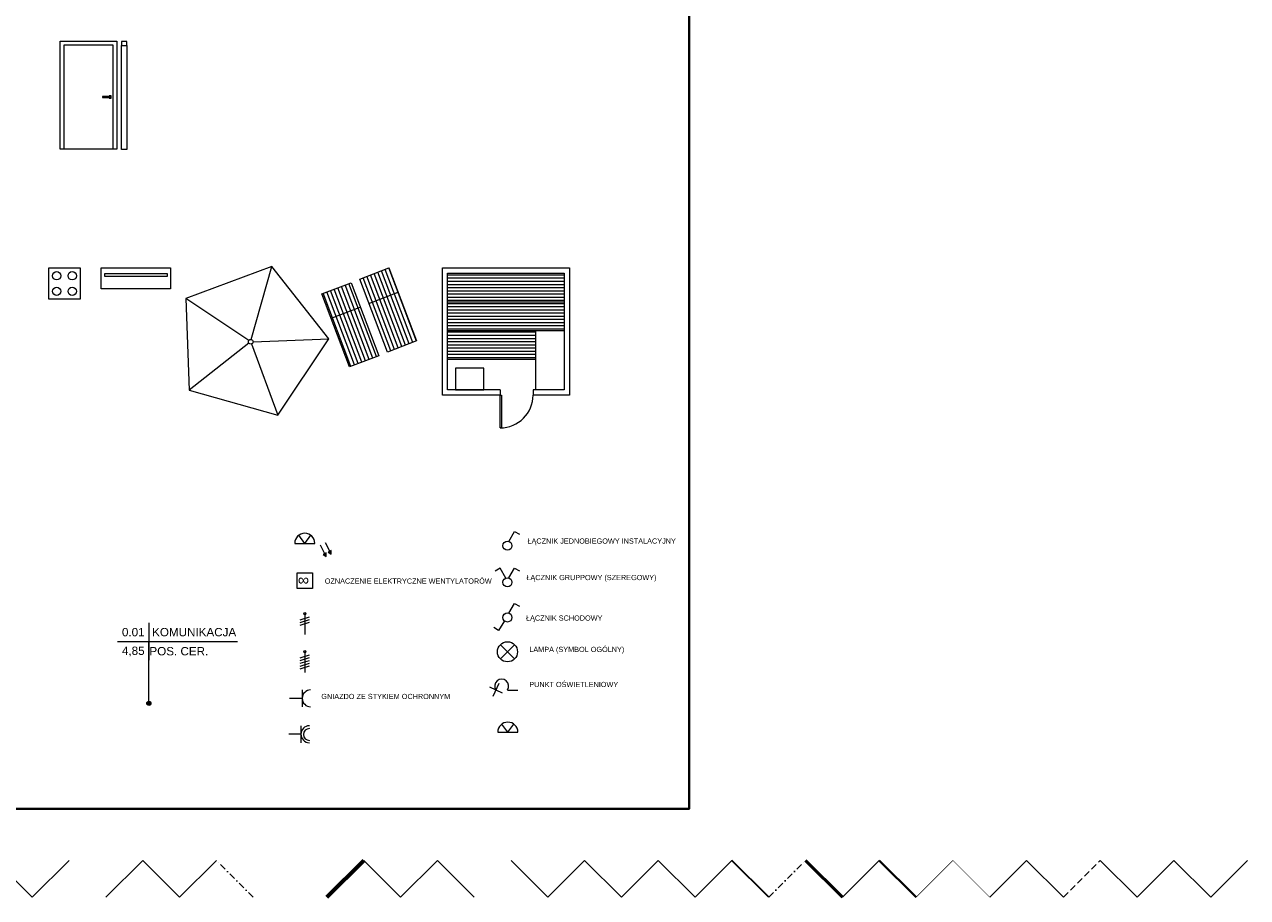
# Model space of a CAD drawing. Header units: millimetres. Extents: x 19422 to 119122, y -6876 to 97602.
# Tile 33 of 35: x 95638 to 119122, y 57499 to 74257. Entities that reach past the tile are written whole.
import ezdxf
from ezdxf.enums import TextEntityAlignment as Align

# ---------------------------------------------------------------- set-up
doc = ezdxf.new("R2010")
doc.units = ezdxf.units.MM
for name, pattern in [('PT_IS_01_RZUT PIWNICY$0$DASHDOT', [25.4, 12.7, -6.35, 0, -6.35]), ('PT_IS_01_RZUT PIWNICY$0$DASHED', [19.05, 12.7, -6.35]), ('PT_IS_01_RZUT PIWNICY$0$ISO03W100', [30, 12, -18])]:
    doc.linetypes.add(name, pattern=pattern)
for name, color, linetype, lineweight in [('PT_IS_01_RZUT PIWNICY$0$A_CIENKIE', 151, 'Continuous', 5), ('PT_IS_01_RZUT PIWNICY$0$A_DRZWI', 3, 'Continuous', 13), ('PT_IS_01_RZUT PIWNICY$0$A_IZOLACJA PAROIZOLACJA', 101, 'PT_IS_01_RZUT PIWNICY$0$ISO03W100', 13), ('PT_IS_01_RZUT PIWNICY$0$A_IZOLACJA PRZECIWWILGOCIOWA', 120, 'PT_IS_01_RZUT PIWNICY$0$ISO03W100', 13), ('PT_IS_01_RZUT PIWNICY$0$A_MIEJSCA POSTOJOWE', 142, 'Continuous', 9), ('PT_IS_01_RZUT PIWNICY$0$A_MIEJSCA POSTOJOWE_NPSPR', 142, 'Continuous', 9), ('PT_IS_01_RZUT PIWNICY$0$A_NADPROŻA', 96, 'PT_IS_01_RZUT PIWNICY$0$DASHDOT', 25), ('PT_IS_01_RZUT PIWNICY$0$A_OKNA', 6, 'Continuous', 13), ('PT_IS_01_RZUT PIWNICY$0$A_OPIS', 241, 'Continuous', 13), ('PT_IS_01_RZUT PIWNICY$0$A_OPIS_KOTY', 66, 'Continuous', 13), ('PT_IS_01_RZUT PIWNICY$0$A_OPIS_KOTY KONSTR', 36, 'Continuous', 13), ('PT_IS_01_RZUT PIWNICY$0$A_OPIS_STOLARKA_DRZWIOWA', 241, 'Continuous', 13), ('PT_IS_01_RZUT PIWNICY$0$A_OPIS_STOLARKA_OKIENNA', 241, 'Continuous', 13), ('PT_IS_01_RZUT PIWNICY$0$A_OPIS_TABELKI POMIESZCZEŃ', 53, 'Continuous', 5), ('PT_IS_01_RZUT PIWNICY$0$A_OSIE', 8, 'PT_IS_01_RZUT PIWNICY$0$DASHDOT', 9), ('PT_IS_01_RZUT PIWNICY$0$A_PRZEKROJOWE', 5, 'Continuous', 30), ('PT_IS_01_RZUT PIWNICY$0$A_PRZEKROJOWE_KONSTRUKCYJNE', 150, 'Continuous', 50), ('PT_IS_01_RZUT PIWNICY$0$A_RURY SPUSTOWE', 230, 'Continuous', 13), ('PT_IS_01_RZUT PIWNICY$0$A_WENTYLACJA', 222, 'Continuous', 13), ('PT_IS_01_RZUT PIWNICY$0$A_WENTYLACJA_OPIS', 222, 'Continuous', 13), ('PT_IS_01_RZUT PIWNICY$0$A_WIDOKOWE', 2, 'Continuous', 13), ('PT_IS_01_RZUT PIWNICY$0$A_WYMIARY ZEWNĘTRZNE', 201, 'Continuous', 13), ('PT_IS_01_RZUT PIWNICY$0$A_WYPOSAŻENIE', 190, 'Continuous', 5), ('PT_IS_01_RZUT PIWNICY$0$A_WYPOSAŻENIE SANITARNE', 4, 'Continuous', 5), ('PT_IS_01_RZUT PIWNICY$0$A_ŚCIANY KONSTRUKCYJNE', 5, 'Continuous', 70), ('PT_IS_01_RZUT PIWNICY$0$IE_OŚWIETLENIE', 10, 'Continuous', 13), ('PT_IS_01_RZUT PIWNICY$0$PPOŻ_PRZEPUSTY INSTALACYJNE', 22, 'Continuous', 15), ('S_WODA', 160, 'Continuous', 40)]:
    doc.layers.add(name, color=color, linetype=linetype, lineweight=lineweight)
for name, color, linetype, lineweight, true_color in [('PT_IS_01_RZUT PIWNICY$0$A_WYBURZENIA', 7, 'PT_IS_01_RZUT PIWNICY$0$DASHED', 13, 0x838383), ('PT_IS_01_RZUT PIWNICY$0$A_WYBURZENIA WYPEŁNIENIE', 7, 'Continuous', 5, 0x838383), ('PT_IS_01_RZUT PIWNICY$0$IE_SYMBOLE', 7, 'Continuous', 13, 0xfe0000), ('PT_IS_01_RZUT PIWNICY$0$PPOŻ_GRANICA STREFY', 7, 'Continuous', 15, 0xcc0403), ('PT_IS_01_RZUT PIWNICY$0$PPOŻ_OPIS', 7, 'Continuous', 15, 0xcc0403)]:
    doc.layers.add(name, color=color, linetype=linetype, lineweight=lineweight, true_color=true_color)
doc.layers.add('PT_IS_01_RZUT PIWNICY$0$X_UWAGI', color=30, linetype='Continuous', lineweight=35, plot=False)
doc.styles.add('PT_IS_01_RZUT PIWNICY$0$100 ARIAL', font='arial.ttf', dxfattribs={"height": 16})
doc.styles.add('PT_IS_01_RZUT PIWNICY$0$ARIAL', font='arial.ttf')

# ---------------------------------------------------------------- blocks, each defined once
blk = doc.blocks.new('PT_IS_01_RZUT PIWNICY$0$_KUCHENKA')
blk.add_lwpolyline([(0, 60), (60, 60), (60, 0), (0, 0)], close=True)
for centre in [(15.1, 44.9), (44.9, 44.9), (15.1, 15.1), (44.9, 15.1)]:
    blk.add_circle(centre, 8)
blk = doc.blocks.new('PT_IS_01_RZUT PIWNICY$0$TELEWIZOR')
for points in [[(133.3, 0), (133.3, -40), (0, -40), (0, 0)], [(6.6, -10.8), (126.6, -10.8), (126.6, -16.8), (6.6, -16.8)]]:
    blk.add_lwpolyline(points, close=True)
blk = doc.blocks.new('PT_IS_01_RZUT PIWNICY$0$_PARASOL')
for points in [[(-58.8, -180.9), (58.8, -180.9), (95.1, -69.1), (0, 0), (-95.1, -69.1), (-58.8, -180.9)], [(0, -97), (0, 0)], [(-2.9, -99.1), (-95.1, -69.1)], [(2.9, -99.1), (95.1, -69.1)], [(-1.8, -102.4), (-58.8, -180.9)], [(1.8, -102.4), (58.8, -180.9)]]:
    blk.add_lwpolyline(points)
blk.add_circle((0, -100), 3)
blk = doc.blocks.new('PT_IS_01_RZUT PIWNICY$0$_LEŻAK')
at = {"layer": 'PT_IS_01_RZUT PIWNICY$0$A_CIENKIE'}
h = blk.add_hatch(dxfattribs=at)
h.set_pattern_fill('ANSI31', color=256, scale=2.36, angle=45, style=0)
h.set_pattern_definition([(90, (0, -50), (-7.493, 9e-16), [])])
h.paths.add_polyline_path([(0, -50), (0, 0), (60, 0), (60, -50)])
h.paths.add_polyline_path([(0, -150), (0, -50), (60, -50), (60, -150)])
blk.add_lwpolyline([(0, 0), (60, 0), (60, -150), (0, -150)], close=True)
blk.add_lwpolyline([(0, -50), (60, -50)])
blk = doc.blocks.new('PT_IS_01_RZUT PIWNICY$0$_SAUNA')
at = {"layer": 'PT_IS_01_RZUT PIWNICY$0$A_CIENKIE'}
h = blk.add_hatch(dxfattribs=at)
h.set_pattern_fill('ANSI31', color=256, scale=1.92, angle=135, style=0)
h.set_pattern_definition([(180, (10, -175), (-7e-16, -6.096), [])])
h.paths.add_polyline_path([(10, -120), (10, -65), (234, -65), (234, -120)])
h.paths.add_polyline_path([(10, -65), (234, -65), (234, -10), (10, -10)])
h.paths.add_polyline_path([(10, -175), (10, -120), (179, -120), (179, -175)])
for points in [[(111, -244), (0, -244), (0, 0), (244, 0), (244, -244), (174, -244)], [(111, -234), (10, -234), (10, -10), (234, -10), (234, -234), (174, -234)], [(10, -65), (234, -65)], [(10, -120), (234, -120)], [(179, -120), (179, -234)], [(10, -175), (179, -175)], [(111, -234), (111, -244)], [(174, -234), (174, -244)]]:
    blk.add_lwpolyline(points)
for points in [[(24.9, -234), (79.2, -234), (79.2, -192.6), (24.9, -192.6)], [(113.5, -244), (113.5, -307), (111, -307), (111, -244)]]:
    blk.add_lwpolyline(points, close=True)
blk.add_arc((111, -244), 63, 270, 0)
blk = doc.blocks.new('*U169')
for points in [[(0, 200), (10, 200), (10, 207.5), (0, 207.5)], [(0, 200), (10, 200), (10, 0), (0, 0)]]:
    blk.add_lwpolyline(points, close=True)
blk = doc.blocks.new('*U188')
h = blk.add_hatch(color=256)
h.dxf.hatch_style = 1
edge = h.paths.add_edge_path()
edge.add_ellipse((0, -118.6), major_axis=(4, 0), ratio=1, start_angle=0, end_angle=360)
at = {"linetype": 'Continuous', "lineweight": 0}
for p, q in [((0, 36.1), (0, -36.1)), ((-60.2, 0), (170.2, 0))]:
    blk.add_line(p, q, dxfattribs=at)
blk.add_lwpolyline([(0, -118.6), (0, 0)])
blk.add_circle((0, -118.6), 4)
at = {"style": 'PT_IS_01_RZUT PIWNICY$0$ARIAL'}
for tag, height, flags, p in [('KONDYGNACJA', 8, 13, (144.1, 129.7)), ('INNE', 8, 13, (144.1, 118)), ('NR', 16, 12, (-30.1, 10))]:
    blk.add_attdef(tag, text='', height=height, dxfattribs=dict(at, flags=flags)).set_placement(p, align=Align.CENTER)
at = {"style": 'PT_IS_01_RZUT PIWNICY$0$ARIAL', "flags": 12}
for tag, p in [('NAZW', (6.1, 10)), ('POS_001', (-0.8, -26.9))]:
    blk.add_attdef(tag, p, '', height=16, dxfattribs=at)
at = {"color": 5, "style": 'PT_IS_01_RZUT PIWNICY$0$ARIAL', "flags": 12}
blk.add_attdef('DO_OBLICZEN', text='', height=16, dxfattribs=at).set_placement((-30.1, -25.8), align=Align.CENTER)
blk = doc.blocks.new('*U222')
blk.add_line((93.4, 0), (0, 0))
for points in [[(-7.5, 0), (-7.5, 207.5), (100.9, 207.5), (100.9, 0)], [(89.4, 99), (89.4, 101), (73.4, 101), (73.4, 99)]]:
    blk.add_lwpolyline(points, close=True)
for points in [[(0, 0), (0, 200), (93.4, 200), (93.4, 0)], [(86.4, 99), (86.4, 98), (90.4, 98), (90.4, 102), (86.4, 102), (86.4, 101)]]:
    blk.add_lwpolyline(points)
blk = doc.blocks.new('PT_IS_01_RZUT PIWNICY')
blk.add_lwpolyline([(4462.1, 9194.9), (6996.4, 9194.9), (6996.4, 6296.4), (4462.1, 6296.4)], close=True)
blk.add_lwpolyline([(7431.9, 6126.4), (7361.2, 6197.1)])
at = {"layer": 'PT_IS_01_RZUT PIWNICY$0$A_IZOLACJA PAROIZOLACJA', "lineweight": 15, "ltscale": 0.2, "const_width": 1.2}
blk.add_lwpolyline([(7573.3, 6126.4), (7502.6, 6197.1)], dxfattribs=at)
at = {"layer": 'PT_IS_01_RZUT PIWNICY$0$A_IZOLACJA PRZECIWWILGOCIOWA', "lineweight": 15, "ltscale": 0.5, "const_width": 1.2}
blk.add_lwpolyline([(7431.9, 6126.4), (7502.6, 6197.1)], dxfattribs=at)
at = {"layer": 'PT_IS_01_RZUT PIWNICY$0$A_MIEJSCA POSTOJOWE'}
blk.add_lwpolyline([(7856.2, 6126.4), (7926.9, 6197.1)], dxfattribs=at)
at = {"layer": 'PT_IS_01_RZUT PIWNICY$0$A_MIEJSCA POSTOJOWE_NPSPR'}
blk.add_lwpolyline([(7997.6, 6126.4), (7926.9, 6197.1)], dxfattribs=at)
at = {"layer": 'PT_IS_01_RZUT PIWNICY$0$A_NADPROŻA'}
blk.add_lwpolyline([(7149.1, 6126.4), (7219.8, 6197.1)], dxfattribs=at)
at = {"layer": 'PT_IS_01_RZUT PIWNICY$0$A_OKNA'}
blk.add_lwpolyline([(5734.8, 6126.4), (5664.1, 6197.1)], dxfattribs=at)
at = {"layer": 'PT_IS_01_RZUT PIWNICY$0$A_OPIS'}
blk.add_lwpolyline([(5734.8, 6126.4), (5805.6, 6197.1)], dxfattribs=at)
at = {"layer": 'PT_IS_01_RZUT PIWNICY$0$A_OPIS_KOTY'}
blk.add_lwpolyline([(7573.3, 6126.4), (7644, 6197.1)], dxfattribs=at)
at = {"layer": 'PT_IS_01_RZUT PIWNICY$0$A_OPIS_KOTY KONSTR'}
blk.add_lwpolyline([(7714.7, 6126.4), (7644, 6197.1)], dxfattribs=at)
at = {"layer": 'PT_IS_01_RZUT PIWNICY$0$A_OPIS_STOLARKA_DRZWIOWA'}
blk.add_lwpolyline([(5876.3, 6126.4), (5947, 6197.1)], dxfattribs=at)
at = {"layer": 'PT_IS_01_RZUT PIWNICY$0$A_OPIS_STOLARKA_OKIENNA'}
blk.add_lwpolyline([(6017.7, 6126.4), (5947, 6197.1)], dxfattribs=at)
at = {"layer": 'PT_IS_01_RZUT PIWNICY$0$A_OPIS_TABELKI POMIESZCZEŃ'}
blk.add_lwpolyline([(6017.7, 6126.4), (6088.4, 6197.1)], dxfattribs=at)
at = {"layer": 'PT_IS_01_RZUT PIWNICY$0$A_OSIE'}
blk.add_lwpolyline([(6159.1, 6126.4), (6088.4, 6197.1)], dxfattribs=at)
at = {"layer": 'PT_IS_01_RZUT PIWNICY$0$A_PRZEKROJOWE'}
blk.add_lwpolyline([(7290.5, 6126.4), (7361.2, 6197.1)], dxfattribs=at)
at = {"layer": 'PT_IS_01_RZUT PIWNICY$0$A_PRZEKROJOWE_KONSTRUKCYJNE'}
blk.add_lwpolyline([(7290.5, 6126.4), (7219.8, 6197.1)], dxfattribs=at)
at = {"layer": 'PT_IS_01_RZUT PIWNICY$0$A_RURY SPUSTOWE'}
blk.add_lwpolyline([(7997.6, 6126.4), (8068.3, 6197.1)], dxfattribs=at)
at = {"layer": 'PT_IS_01_RZUT PIWNICY$0$A_WENTYLACJA'}
blk.add_lwpolyline([(6442, 6126.4), (6371.2, 6197.1)], dxfattribs=at)
at = {"layer": 'PT_IS_01_RZUT PIWNICY$0$A_WENTYLACJA_OPIS'}
blk.add_lwpolyline([(6442, 6126.4), (6512.7, 6197.1)], dxfattribs=at)
at = {"layer": 'PT_IS_01_RZUT PIWNICY$0$A_WIDOKOWE'}
blk.add_lwpolyline([(6583.4, 6126.4), (6512.7, 6197.1)], dxfattribs=at)
at = {"layer": 'PT_IS_01_RZUT PIWNICY$0$A_WYBURZENIA'}
blk.add_lwpolyline([(7714.7, 6126.4), (7785.5, 6197.1)], dxfattribs=at)
at = {"layer": 'PT_IS_01_RZUT PIWNICY$0$A_WYBURZENIA WYPEŁNIENIE'}
blk.add_lwpolyline([(7856.2, 6126.4), (7785.5, 6197.1)], dxfattribs=at)
at = {"layer": 'PT_IS_01_RZUT PIWNICY$0$A_WYMIARY ZEWNĘTRZNE'}
blk.add_lwpolyline([(6724.8, 6126.4), (6654.1, 6197.1)], dxfattribs=at)
at = {"layer": 'PT_IS_01_RZUT PIWNICY$0$A_WYPOSAŻENIE'}
blk.add_lwpolyline([(6724.8, 6126.4), (6795.5, 6197.1)], dxfattribs=at)
at = {"layer": 'PT_IS_01_RZUT PIWNICY$0$A_WYPOSAŻENIE SANITARNE'}
blk.add_lwpolyline([(6866.2, 6126.4), (6795.5, 6197.1)], dxfattribs=at)
at = {"layer": 'PT_IS_01_RZUT PIWNICY$0$A_ŚCIANY KONSTRUKCYJNE'}
blk.add_lwpolyline([(6300.5, 6126.4), (6371.2, 6197.1)], dxfattribs=at)
at = {"layer": 'PT_IS_01_RZUT PIWNICY$0$IE_OŚWIETLENIE'}
for p, q in [((6296.3, 6785.8), (6288.4, 6802.4)), ((6299.3, 6787.2), (6293.4, 6784.4)), ((6306, 6790.4), (6298.1, 6807)), ((6298.9, 6780.3), (6299.3, 6787.2)), ((6308.9, 6791.8), (6303.1, 6789)), ((6303.1, 6789), (6308.6, 6784.9)), ((6308.6, 6784.9), (6308.9, 6791.8)), ((6293.4, 6784.4), (6298.9, 6780.3))]:
    blk.add_line(p, q, dxfattribs=at)
at = {"layer": 'PT_IS_01_RZUT PIWNICY$0$IE_OŚWIETLENIE', "linetype": 'Continuous'}
for points in [[(6298.9, 6780.3), (6293.4, 6784.4), (6298.9, 6787)], [(6298.9, 6780.3), (6298.9, 6787), (6299.3, 6787.2)], [(6308.6, 6784.9), (6303.1, 6789), (6308.6, 6791.6)], [(6308.6, 6784.9), (6303.1, 6789), (6308.6, 6791.6)], [(6308.6, 6784.9), (6308.6, 6791.6), (6308.9, 6791.8)], [(6308.6, 6784.9), (6308.6, 6791.6), (6308.9, 6791.8)]]:
    blk.add_solid(points, dxfattribs=at)
at = {"layer": 'PT_IS_01_RZUT PIWNICY$0$IE_SYMBOLE'}
for p, q in [((6258.1, 6805.7), (6246.7, 6821.3)), ((6258.1, 6805.7), (6269.5, 6821.3)), ((6238.8, 6805.7), (6277.5, 6805.7)), ((6296.3, 6785.8), (6288.4, 6802.4)), ((6660.9, 6583.8, 0), (6633.6, 6611.2, 0)), ((6660.9, 6611.2, 0), (6633.6, 6583.8, 0)), ((6612.6, 6530.1, 0), (6637.3, 6518.5, 0)), ((6630.8, 6536.7, 0), (6619.1, 6511.9, 0)), ((6253.1, 6508.2, 0), (6228.8, 6508.2, 0)), ((6253.1, 6524.4, 0), (6253.1, 6491.9, 0)), ((6647.3, 6524.2, 0), (6667.3, 6524.2, 0)), ((6648, 6443.2), (6636.6, 6458.8)), ((6648, 6443.2), (6659.4, 6458.8)), ((6250.7, 6439.3, 0), (6227.4, 6439.3, 0)), ((6250.7, 6455.5, 0), (6250.7, 6423, 0)), ((6628.7, 6443.2), (6667.4, 6443.2))]:
    blk.add_line(p, q, dxfattribs=at)
at = {"layer": 'PT_IS_01_RZUT PIWNICY$0$IE_SYMBOLE', "elevation": 0}
for points in [[(6650.2, 6809.4), (6660.8, 6828.4), (6670.2, 6823.1)], [(6644.2, 6739.1), (6633.1, 6757.8), (6623.9, 6752.4)], [(6650.2, 6739.2), (6660.8, 6758.1), (6670.2, 6752.9)], [(6258.2, 6670.6), (6258.2, 6630.7)], [(6650.2, 6671.6), (6660.8, 6690.5), (6670.2, 6685.3)], [(6249.3, 6658.9), (6267.1, 6664.6)], [(6249.3, 6653.6), (6267.1, 6659.4)], [(6249.3, 6648.4), (6267.1, 6654.1)], [(6641.5, 6656.9), (6630.2, 6638.4), (6621, 6644)]]:
    blk.add_lwpolyline(points, dxfattribs=at)
blk.add_lwpolyline([(6243.2, 6749.2), (6273.2, 6749.2), (6273.2, 6719.2), (6243.2, 6719.2)], close=True, dxfattribs=at)
at = {"layer": 'PT_IS_01_RZUT PIWNICY$0$IE_SYMBOLE'}
for points in [[(6249.3, 6585.9), (6267.1, 6591.6)], [(6249.3, 6580.6), (6267.1, 6586.4)], [(6249.3, 6575.4), (6267.1, 6581.1)], [(6249.3, 6570.1), (6267.1, 6575.9)], [(6258.2, 6597.6), (6258.2, 6557.7)], [(6249.3, 6564.9), (6267.1, 6570.6)]]:
    blk.add_lwpolyline(points, dxfattribs=at)
for centre, radius in [((6647.3, 6801.2, 0), 8.67), ((6647.3, 6731, 0), 8.67), ((6258.2, 6670.6, 0), 2.21), ((6647.3, 6663.4, 0), 8.67), ((6258.2, 6597.6), 2.21), ((6647.3, 6597.5, 0), 19.3)]:
    blk.add_circle(centre, radius, dxfattribs=at)
for centre, radius, start, end in [((6258.1, 6805.7), 19.3, 0, 180), ((6636.1, 6531.7, 0), 13.4, 326.1303, 213.4952), ((6269.4, 6508.2, 0), 16.2, 90, 270), ((6648, 6443.2), 19.3, 0, 180), ((6266.9, 6439.3, 0), 16.2, 90, 270), ((6266.9, 6438.8, 0), 11.4, 90, 270)]:
    blk.add_arc(centre, radius, start, end, dxfattribs=at)
at = {"layer": 'PT_IS_01_RZUT PIWNICY$0$PPOŻ_GRANICA STREFY'}
blk.add_lwpolyline([(6866.2, 6126.4), (6936.9, 6197.1)], dxfattribs=at)
at = {"layer": 'PT_IS_01_RZUT PIWNICY$0$PPOŻ_OPIS'}
blk.add_lwpolyline([(7007.6, 6126.4), (7078.4, 6197.1)], dxfattribs=at)
at = {"layer": 'PT_IS_01_RZUT PIWNICY$0$PPOŻ_PRZEPUSTY INSTALACYJNE'}
blk.add_lwpolyline([(7007.6, 6126.4), (6936.9, 6197.1)], dxfattribs=at)
at = {"layer": 'PT_IS_01_RZUT PIWNICY$0$X_UWAGI'}
blk.add_lwpolyline([(7149.1, 6126.4), (7078.4, 6197.1)], dxfattribs=at)
at = {"layer": 'PT_IS_01_RZUT PIWNICY$0$A_DRZWI'}
for name, p in [('*U222', (5796.2, 7562.4)), ('*U169', (5906.3, 7561.6))]:
    blk.add_blockref(name, p, dxfattribs=at)
at = {"layer": 'PT_IS_01_RZUT PIWNICY$0$A_OPIS_TABELKI POMIESZCZEŃ'}
ref = blk.add_blockref('*U188', (5958.8, 6617.3), dxfattribs=at)
ref.add_attrib('NR', '0.01', dxfattribs={"layer": '0', "height": 16, "style": 'PT_IS_01_RZUT PIWNICY$0$ARIAL'}).set_placement((5928.8, 6627.3), align=Align.CENTER)
ref.add_attrib('NAZW', 'KOMUNIKACJA', (5965, 6627.3), dxfattribs={"layer": '0', "height": 16, "style": 'PT_IS_01_RZUT PIWNICY$0$ARIAL'})
ref.add_attrib('POS_001', 'POS. CER.', (5959.8, 6590.7), dxfattribs={"layer": '0', "height": 16, "style": 'PT_IS_01_RZUT PIWNICY$0$ARIAL'})
ref.add_attrib('DO_OBLICZEN', '4,85', dxfattribs={"layer": '0', "height": 16, "style": 'PT_IS_01_RZUT PIWNICY$0$ARIAL'}).set_placement((5928.8, 6591.5), align=Align.CENTER)
at = {"layer": 'PT_IS_01_RZUT PIWNICY$0$A_WYPOSAŻENIE', "xscale": 1.5, "yscale": 1.5, "zscale": 1.5, "rotation": 344.2388135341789}
blk.add_blockref('PT_IS_01_RZUT PIWNICY$0$_PARASOL', (6195, 7336.9), dxfattribs=at)
at = {"layer": 'PT_IS_01_RZUT PIWNICY$0$A_WYPOSAŻENIE'}
for name, p, rotation in [('PT_IS_01_RZUT PIWNICY$0$_KUCHENKA', (5766.7, 7334.4), 270), ('PT_IS_01_RZUT PIWNICY$0$_LEŻAK', (6363.5, 7313.1), 20.7714306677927), ('PT_IS_01_RZUT PIWNICY$0$_LEŻAK', (6290.8, 7284.7), 20.7714306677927)]:
    blk.add_blockref(name, p, dxfattribs=dict(at, rotation=rotation))
for name, p in [('PT_IS_01_RZUT PIWNICY$0$TELEWIZOR', (5867.3, 7334.4)), ('PT_IS_01_RZUT PIWNICY$0$_SAUNA', (6522.4, 7334.4))]:
    blk.add_blockref(name, p, dxfattribs=at)
at = {"style": 'PT_IS_01_RZUT PIWNICY$0$100 ARIAL'}
for s, p in [('ŁĄCZNIK JEDNOBIEGOWY INSTALACYJNY', (6685.7, 6810.1)), ('OZNACZENIE ELEKTRYCZNE WENTYLATORÓW', (6296.5, 6733.3)), ('ŁĄCZNIK GRUPPOWY (SZEREGOWY)', (6683.6, 6740.1)), ('ŁĄCZNIK SCHODOWY', (6682.9, 6662.3)), ('LAMPA (SYMBOL OGÓLNY)', (6689.2, 6602.1)), ('PUNKT OŚWIETLENIOWY', (6689.2, 6534.8)), ('GNIAZDO ZE STYKIEM OCHRONNYM', (6289.9, 6511.8))]:
    blk.add_text(s, height=10, dxfattribs=at).set_placement(p, align=Align.MIDDLE_LEFT)
at = {"layer": 'PT_IS_01_RZUT PIWNICY$0$IE_SYMBOLE', "style": 'PT_IS_01_RZUT PIWNICY$0$100 ARIAL'}
blk.add_text('∞', height=21.7, dxfattribs=at).set_placement((6244.7, 6725.1))
at = {"layer": 'PT_IS_01_RZUT PIWNICY$0$IE_SYMBOLE', "style": 'PT_IS_01_RZUT PIWNICY$0$ARIAL', "flags": 12}
for tag, p in [('PIR', (6294.7, 6824.6)), ('O', (6258, 6679.4, 0)), ('KE', (6258.6, 6606.4))]:
    blk.add_attdef(tag, text='', height=15.1, dxfattribs=at).set_placement(p, align=Align.CENTER)

msp = doc.modelspace()

# ---------------------------------------------------------------- block references
at = {"layer": 'S_WODA', "xscale": 10, "yscale": 10, "zscale": 10}
msp.add_blockref('PT_IS_01_RZUT PIWNICY', (38439, -3760), dxfattribs=at)

doc.saveas('drawing.dxf')
